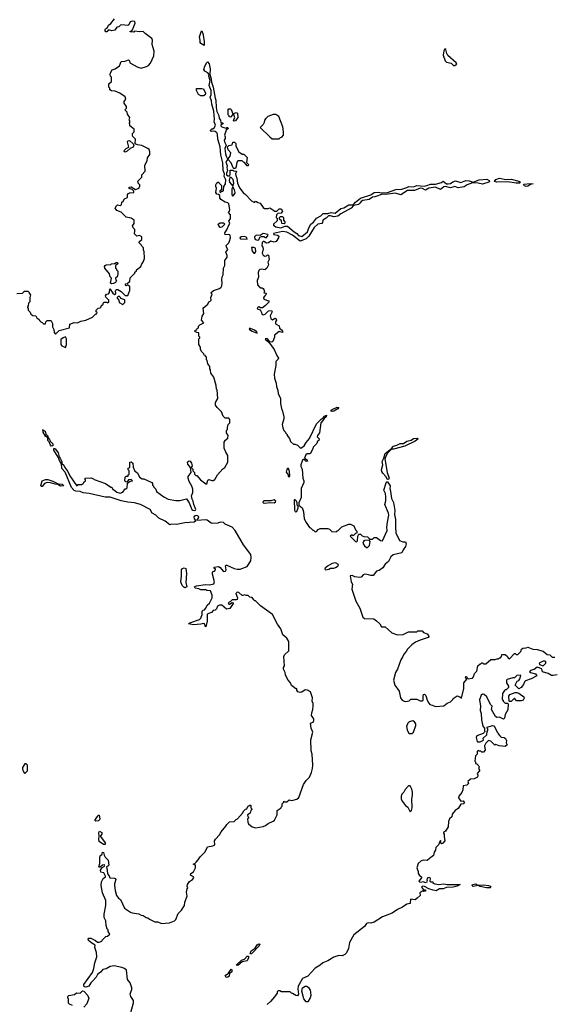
# Model space of a CAD drawing. Extents: x 2386423 to 2568864, y 578392 to 761999.
# Tile 69 of 256: x 2500219 to 2506567, y 635281 to 646988. Entities that reach past the tile are written whole.
import ezdxf

# ---------------------------------------------------------------- set-up
doc = ezdxf.new("R2010")
doc.units = 0

msp = doc.modelspace()

# ---------------------------------------------------------------- linework, layer by layer
at = {"layer": '0CON05XD'}
for points in [[(2500183, 643733), (2500252, 643738), (2500275, 643760), (2500315, 643760), (2500330, 643745), (2500330, 643735), (2500348, 643715), (2500338, 643685), (2500340, 643635), (2500323, 643617), (2500320, 643585), (2500310, 643575), (2500310, 643565), (2500320, 643555), (2500320, 643535), (2500342, 643512), (2500350, 643485), (2500375, 643470), (2500410, 643465), (2500424, 643444), (2500450, 643425), (2500455, 643410), (2500470, 643395), (2500488, 643388), (2500503, 643373), (2500525, 643370), (2500530, 643395), (2500545, 643410), (2500585, 643412), (2500595, 643408), (2500610, 643375), (2500610, 643335), (2500627, 643305), (2500628, 643268), (2500645, 643250), (2500688, 643292), (2500810, 643325), (2500815, 643368), (2500865, 643389), (2500905, 643382), (2500945, 643404), (2501006, 643414), (2501085, 643452), (2501111, 643479), (2501125, 643490), (2501135, 643490), (2501140, 643505), (2501130, 643515), (2501130, 643535), (2501152, 643558), (2501175, 643560), (2501188, 643572), (2501190, 643585), (2501210, 643605), (2501212, 643618), (2501225, 643630), (2501255, 643630), (2501265, 643620), (2501278, 643632), (2501280, 643655), (2501245, 643690), (2501240, 643705), (2501250, 643725), (2501275, 643730), (2501287, 643743), (2501292, 643788), (2501300, 643785), (2501302, 643772), (2501325, 643738), (2501345, 643722), (2501362, 643728), (2501360, 643765), (2501365, 643780), (2501385, 643778), (2501425, 643757), (2501475, 643710), (2501505, 643710), (2501525, 643760), (2501530, 643765), (2501530, 643815), (2501505, 643830), (2501485, 643822), (2501473, 643837), (2501483, 643847), (2501505, 643850), (2501510, 643865), (2501530, 643875), (2501532, 643918), (2501590, 643975), (2501590, 643985), (2501607, 644003), (2501610, 644015), (2501660, 644055), (2501670, 644085), (2501687, 644103), (2501702, 644148), (2501700, 644235), (2501690, 644245), (2501690, 644275), (2501670, 644295), (2501668, 644308), (2501640, 644335), (2501642, 644348), (2501670, 644375), (2501670, 644405), (2501645, 644420), (2501613, 644413), (2501583, 644443), (2501583, 644457), (2501590, 644465), (2501590, 644495), (2501570, 644515), (2501562, 644535), (2501580, 644565), (2501580, 644605), (2501545, 644630), (2501485, 644640), (2501425, 644700), (2501375, 644720), (2501354, 644745), (2501369, 644775), (2501384, 644786), (2501415, 644780), (2501430, 644785), (2501435, 644820), (2501449, 644831), (2501465, 644858), (2501500, 644875), (2501500, 644915), (2501505, 644920), (2501515, 644920), (2501525, 644930), (2501578, 644932), (2501578, 644948), (2501558, 644968), (2501522, 644982), (2501522, 644998), (2501545, 645000), (2501595, 644970), (2501640, 644985), (2501640, 644995), (2501650, 645005), (2501650, 645025), (2501630, 645045), (2501630, 645055), (2501620, 645065), (2501670, 645115), (2501670, 645145), (2501712, 645188), (2501708, 645255), (2501737, 645313), (2501740, 645345), (2501768, 645385), (2501768, 645415), (2501758, 645445), (2501745, 645458), (2501672, 645492), (2501621, 645501), (2501593, 645513), (2501597, 645567), (2501565, 645600), (2501560, 645615), (2501560, 645635), (2501580, 645655), (2501580, 645685), (2501530, 645725), (2501530, 645745), (2501520, 645755), (2501530, 645765), (2501530, 645785), (2501520, 645795), (2501530, 645825), (2501503, 645863), (2501497, 645887), (2501470, 645915), (2501490, 645935), (2501490, 645955), (2501460, 645995), (2501460, 646015), (2501480, 646045), (2501475, 646070), (2501410, 646115), (2501355, 646138), (2501313, 646143), (2501290, 646155), (2501290, 646175), (2501280, 646185), (2501280, 646225), (2501310, 646255), (2501310, 646305), (2501300, 646315), (2501294, 646335), (2501300, 646355), (2501318, 646392), (2501356, 646404), (2501405, 646440), (2501425, 646490), (2501475, 646493), (2501515, 646510), (2501527, 646497), (2501530, 646475), (2501625, 646422), (2501665, 646412), (2501727, 646433), (2501750, 646445), (2501775, 646470), (2501815, 646560), (2501820, 646615), (2501793, 646695), (2501798, 646745), (2501790, 646765), (2501710, 646825), (2501688, 646848), (2501645, 646843), (2501585, 646850), (2501575, 646840), (2501532, 646842), (2501535, 646850), (2501548, 646852), (2501562, 646868), (2501592, 646945), (2501587, 646967), (2501555, 646970), (2501535, 646962), (2501518, 646925), (2501505, 646918), (2501435, 646928), (2501418, 646922), (2501400, 646905), (2501375, 646898), (2501350, 646865), (2501315, 646857), (2501275, 646867), (2501257, 646845), (2501245, 646844), (2501234, 646854), (2501234, 646866), (2501240, 646880), (2501262, 646895), (2501276, 646924), (2501305, 646943), (2501345, 646998)], [(2502415, 646683), (2502372, 646705), (2502364, 646715), (2502366, 646745), (2502358, 646785), (2502376, 646845), (2502385, 646857), (2502398, 646825), (2502415, 646732), (2502415, 646683)], [(2505395, 646442), (2505413, 646455), (2505418, 646465), (2505413, 646475), (2505311, 646561), (2505299, 646585), (2505290, 646635), (2505275, 646640), (2505264, 646616), (2505256, 646565), (2505280, 646500), (2505295, 646484), (2505350, 646470), (2505378, 646445), (2505395, 646442)], [(2502715, 644355), (2502727, 644395), (2502724, 644424), (2502708, 644432), (2502665, 644430), (2502658, 644455), (2502685, 644488), (2502709, 644551), (2502720, 644565), (2502706, 644595), (2502725, 644620), (2502728, 644645), (2502725, 644669), (2502702, 644695), (2502715, 644712), (2502718, 644732), (2502705, 644798), (2502695, 644812), (2502665, 644818), (2502611, 644851), (2502598, 644868), (2502598, 644898), (2502585, 644910), (2502565, 644912), (2502554, 644935), (2502562, 644985), (2502554, 645004), (2502553, 645025), (2502565, 645050), (2502585, 645060), (2502590, 645045), (2502620, 645015), (2502620, 644965), (2502600, 644955), (2502605, 644930), (2502622, 644948), (2502635, 644950), (2502642, 644958), (2502648, 645005), (2502668, 645038), (2502670, 645085), (2502651, 645125), (2502656, 645155), (2502640, 645195), (2502635, 645285), (2502613, 645383), (2502604, 645475), (2502578, 645568), (2502573, 645625), (2502565, 645644), (2502545, 645657), (2502525, 645664), (2502495, 645658), (2502490, 645665), (2502493, 645677), (2502505, 645692), (2502515, 645692), (2502535, 645706), (2502548, 645735), (2502532, 645772), (2502538, 645805), (2502530, 645900), (2502505, 645985), (2502502, 646025), (2502486, 646065), (2502495, 646095), (2502497, 646145), (2502471, 646205), (2502483, 646265), (2502470, 646315), (2502471, 646335), (2502458, 646358), (2502422, 646375), (2502411, 646395), (2502420, 646435), (2502445, 646480), (2502455, 646488), (2502472, 646465), (2502483, 646405), (2502481, 646335), (2502497, 646285), (2502499, 646245), (2502521, 646185), (2502543, 646055), (2502553, 646033), (2502555, 645945), (2502564, 645895), (2502587, 645847), (2502592, 645815), (2502608, 645795), (2502610, 645760), (2502635, 645760), (2502640, 645755), (2502625, 645740), (2502612, 645738), (2502612, 645725), (2502622, 645715), (2502661, 645701), (2502675, 645698), (2502685, 645708), (2502695, 645708), (2502700, 645695), (2502676, 645674), (2502654, 645615), (2502662, 645595), (2502662, 645575), (2502653, 645557), (2502654, 645535), (2502674, 645495), (2502659, 645455), (2502666, 645394), (2502675, 645364), (2502693, 645335), (2502692, 645325), (2502672, 645295), (2502686, 645255), (2502684, 645225), (2502692, 645195), (2502681, 645165), (2502681, 645145), (2502695, 645132), (2502715, 645130), (2502724, 645146), (2502723, 645197), (2502755, 645200), (2502765, 645190), (2502798, 645188), (2502788, 645155), (2502790, 645135), (2502802, 645105), (2502812, 645045), (2502835, 644988), (2502885, 644920), (2502900, 644915), (2502976, 644836), (2503005, 644820), (2503015, 644820), (2503025, 644830), (2503035, 644828), (2503053, 644813), (2503080, 644805), (2503114, 644754), (2503133, 644743), (2503175, 644742), (2503195, 644750), (2503255, 644710), (2503278, 644712), (2503305, 644740), (2503328, 644738), (2503347, 644713), (2503331, 644689), (2503288, 644682), (2503272, 644668), (2503270, 644635), (2503280, 644625), (2503280, 644595), (2503240, 644555), (2503240, 644545), (2503265, 644524), (2503325, 644515), (2503379, 644531), (2503405, 644532), (2503485, 644464), (2503517, 644447), (2503535, 644421), (2503575, 644409), (2503644, 644465), (2503657, 644513), (2503682, 644558), (2503715, 644580), (2503750, 644630), (2503802, 644655), (2503828, 644682), (2503885, 644682), (2503925, 644696), (2503971, 644689), (2504038, 644742), (2504075, 644752), (2504135, 644786), (2504185, 644787), (2504212, 644818), (2504275, 644867), (2504395, 644905), (2504435, 644932), (2504485, 644937), (2504525, 644931), (2504596, 644934), (2504695, 644968), (2504765, 644972), (2504825, 644991), (2504847, 645003), (2504905, 645002), (2504945, 645016), (2505029, 645009), (2505062, 645015), (2505105, 645033), (2505165, 645031), (2505238, 645052), (2505255, 645068), (2505295, 645037), (2505315, 645036), (2505345, 645041), (2505370, 645060), (2505405, 645071), (2505465, 645051), (2505525, 645076), (2505565, 645073), (2505615, 645058), (2505685, 645083), (2505775, 645091), (2505802, 645075), (2505807, 645065), (2505801, 645055), (2505725, 645032), (2505675, 645043), (2505605, 645048), (2505544, 645026), (2505505, 645002), (2505435, 644990), (2505395, 645004), (2505345, 644988), (2505284, 645006), (2505265, 645001), (2505225, 644970), (2505165, 644997), (2505086, 644986), (2505045, 644962), (2505011, 644981), (2504985, 644985), (2504915, 644958), (2504832, 644958), (2504755, 644906), (2504685, 644927), (2504575, 644910), (2504535, 644914), (2504445, 644880), (2504415, 644876), (2504378, 644852), (2504303, 644837), (2504280, 644825), (2504267, 644805), (2504248, 644792), (2504191, 644779), (2504162, 644745), (2504041, 644679), (2504005, 644651), (2503955, 644642), (2503915, 644657), (2503894, 644656), (2503865, 644628), (2503826, 644605), (2503822, 644575), (2503814, 644566), (2503765, 644555), (2503721, 644519), (2503657, 644413), (2503625, 644381), (2503555, 644354), (2503464, 644425), (2503395, 644461), (2503345, 644470), (2503240, 644445), (2503244, 644434), (2503286, 644426), (2503300, 644415), (2503298, 644395), (2503271, 644349), (2503245, 644343), (2503206, 644354), (2503180, 644335), (2503155, 644332), (2503125, 644350), (2503115, 644350), (2503103, 644337), (2503098, 644298), (2503112, 644285), (2503117, 644265), (2503103, 644213), (2503115, 644190), (2503135, 644178), (2503155, 644182), (2503165, 644192), (2503179, 644189), (2503188, 644135), (2503170, 644105), (2503178, 644075), (2503158, 644032), (2503135, 644014), (2503095, 644023), (2503075, 644017), (2503064, 644005), (2503056, 643984), (2503060, 643925), (2503044, 643885), (2503047, 643835), (2503075, 643802), (2503085, 643798), (2503105, 643800), (2503115, 643792), (2503125, 643780), (2503130, 643755), (2503122, 643742), (2503150, 643735), (2503148, 643715), (2503134, 643706), (2503120, 643685), (2503122, 643665), (2503180, 643645), (2503188, 643635), (2503145, 643588), (2503107, 643563), (2503085, 643560), (2503065, 643572), (2503048, 643565), (2503045, 643550), (2503078, 643538), (2503097, 643507), (2503100, 643485), (2503115, 643478), (2503140, 643485), (2503180, 643525), (2503215, 643530), (2503222, 643515), (2503200, 643465), (2503208, 643435), (2503225, 643418), (2503255, 643438), (2503268, 643435), (2503272, 643415), (2503262, 643395), (2503263, 643373), (2503305, 643348), (2503311, 643321), (2503342, 643295), (2503347, 643285), (2503345, 643270), (2503305, 643280), (2503252, 643238), (2503250, 643215), (2503229, 643161), (2503220, 643155), (2503196, 643156), (2503165, 643192), (2503140, 643195), (2503142, 643185), (2503183, 643153), (2503247, 643065), (2503278, 642995), (2503298, 642965), (2503295, 642950), (2503268, 642922), (2503268, 642875), (2503248, 642775), (2503252, 642725), (2503270, 642665), (2503272, 642625), (2503289, 642579), (2503293, 642543), (2503322, 642482), (2503323, 642425), (2503334, 642364), (2503347, 642335), (2503362, 642265), (2503362, 642242), (2503340, 642175), (2503348, 642135), (2503363, 642103), (2503380, 642085), (2503380, 642075), (2503400, 642055), (2503400, 642045), (2503427, 642007), (2503442, 641972), (2503475, 641940), (2503495, 641940), (2503525, 641929), (2503555, 641897), (2503565, 641893), (2503605, 641922), (2503628, 641962), (2503665, 642008), (2503748, 642182), (2503805, 642238), (2503828, 642252), (2503846, 642275), (2503870, 642285), (2503864, 642265), (2503842, 642248), (2503827, 642223), (2503801, 642195), (2503784, 642075), (2503762, 642045), (2503758, 642028), (2503782, 642005), (2503778, 641985), (2503762, 641978), (2503755, 641950), (2503710, 641905), (2503708, 641885), (2503676, 641824), (2503637, 641827), (2503623, 641815), (2503608, 641775), (2503640, 641755), (2503641, 641739), (2503625, 641733), (2503605, 641760), (2503595, 641760), (2503585, 641750), (2503562, 641695), (2503564, 641675), (2503579, 641645), (2503586, 641535), (2503599, 641505), (2503600, 641485), (2503568, 641415), (2503568, 641305), (2503540, 641245), (2503540, 641215), (2503578, 641185), (2503588, 641165), (2503597, 641135), (2503604, 641054), (2503625, 641008), (2503665, 640950), (2503678, 640948), (2503705, 640920), (2503715, 640920), (2503735, 640900), (2503748, 640902), (2503770, 640925), (2503795, 640940), (2503885, 640940), (2503905, 640930), (2503933, 640903), (2503985, 640900), (2503995, 640910), (2504005, 640910), (2504053, 640957), (2504135, 640990), (2504155, 640989), (2504195, 640970), (2504213, 640923), (2504228, 640905), (2504228, 640882), (2504215, 640880), (2504185, 640850), (2504175, 640860), (2504165, 640860), (2504150, 640845), (2504212, 640782), (2504225, 640780), (2504237, 640793), (2504240, 640845), (2504255, 640870), (2504275, 640870), (2504295, 640850), (2504313, 640843), (2504355, 640840), (2504385, 640810), (2504415, 640810), (2504435, 640830), (2504465, 640830), (2504510, 640795), (2504535, 640790), (2504591, 640915), (2504588, 640955), (2504594, 641015), (2504610, 641095), (2504605, 641122), (2504561, 641225), (2504573, 641267), (2504575, 641315), (2504569, 641355), (2504549, 641395), (2504578, 641482), (2504585, 641494), (2504595, 641494), (2504626, 641445), (2504623, 641415), (2504632, 641378)], [(2502405, 646083), (2502375, 646083), (2502345, 646100), (2502324, 646145), (2502322, 646168), (2502385, 646171), (2502406, 646165), (2502429, 646115), (2502424, 646096), (2502405, 646083)], [(2502772, 645782), (2502763, 645795), (2502779, 645821), (2502765, 645860), (2502755, 645860), (2502725, 645830), (2502712, 645832), (2502710, 645845), (2502700, 645855), (2502700, 645925), (2502705, 645930), (2502725, 645930), (2502735, 645920), (2502755, 645870), (2502795, 645884), (2502811, 645875), (2502813, 645825), (2502785, 645784), (2502772, 645782)], [(2503305, 645570), (2503322, 645588), (2503338, 645592), (2503357, 645613), (2503358, 645655), (2503348, 645715), (2503302, 645835), (2503265, 645862), (2503235, 645862), (2503172, 645835), (2503148, 645815), (2503132, 645795), (2503128, 645765), (2503115, 645740), (2503080, 645705), (2503194, 645594), (2503223, 645573), (2503305, 645570)], [(2501475, 645414), (2501462, 645422), (2501466, 645435), (2501484, 645456), (2501516, 645474), (2501501, 645535), (2501505, 645548), (2501525, 645553), (2501570, 645510), (2501577, 645497), (2501574, 645485), (2501567, 645473), (2501532, 645458), (2501496, 645424), (2501475, 645414)], [(2502785, 645220), (2502765, 645220), (2502757, 645227), (2502736, 645286), (2502700, 645325), (2502700, 645335), (2502722, 645365), (2502730, 645405), (2502700, 645440), (2502693, 645477), (2502705, 645493), (2502748, 645502), (2502755, 645530), (2502775, 645530), (2502790, 645515), (2502790, 645485), (2502827, 645417), (2502865, 645390), (2502885, 645390), (2502925, 645350), (2502918, 645288), (2502942, 645265), (2502935, 645250), (2502925, 645252), (2502895, 645290), (2502880, 645295), (2502865, 645310), (2502815, 645310), (2502802, 645295), (2502796, 645244), (2502785, 645220)], [(2502755, 645010), (2502767, 645045), (2502757, 645087), (2502735, 645110), (2502718, 645112), (2502710, 645075), (2502713, 645055), (2502755, 645010)], [(2506125, 645043), (2506025, 645061), (2505895, 645056), (2505867, 645065), (2505883, 645087), (2505925, 645104), (2506002, 645088), (2506065, 645090), (2506155, 645070), (2506176, 645055), (2506165, 645044), (2506125, 645043)], [(2502755, 644890), (2502782, 644925), (2502783, 644935), (2502776, 644966), (2502755, 645000), (2502743, 644975), (2502744, 644905), (2502755, 644890)], [(2506245, 645006), (2506225, 645011), (2506211, 645025), (2506216, 645034), (2506292, 645042), (2506328, 645035), (2506295, 645030), (2506265, 645010), (2506245, 645006)], [(2503365, 644560), (2503337, 644565), (2503332, 644595), (2503308, 644615), (2503308, 644635), (2503322, 644648), (2503345, 644647), (2503357, 644635), (2503358, 644605), (2503373, 644583), (2503373, 644567), (2503365, 644560)], [(2502605, 644518), (2502588, 644535), (2502582, 644555), (2502595, 644568), (2502605, 644572), (2502642, 644572), (2502658, 644558), (2502625, 644522), (2502605, 644518)], [(2502925, 644380), (2502923, 644395), (2502915, 644403), (2502895, 644409), (2502855, 644407), (2502838, 644395), (2502845, 644382), (2502925, 644380)], [(2503045, 644367), (2503065, 644372), (2503077, 644403), (2503095, 644412), (2503125, 644412), (2503145, 644398), (2503155, 644400), (2503176, 644424), (2503172, 644435), (2503115, 644446), (2503079, 644421), (2503034, 644425), (2503014, 644405), (2503015, 644378), (2503045, 644367)], [(2501538, 636378), (2501558, 636368), (2501637, 636357), (2501665, 636340), (2501687, 636337), (2501723, 636313), (2501745, 636310), (2501765, 636292), (2501825, 636260), (2501862, 636262), (2501905, 636242), (2502002, 636248), (2502060, 636275), (2502075, 636290), (2502105, 636360), (2502145, 636400), (2502178, 636455), (2502183, 636497), (2502210, 636565), (2502202, 636615), (2502210, 636655), (2502220, 636665), (2502210, 636685), (2502214, 636706), (2502238, 636742), (2502274, 636765), (2502290, 636785), (2502286, 636796), (2502250, 636815), (2502253, 636835), (2502286, 636854), (2502312, 636905), (2502312, 636932), (2502302, 636942), (2502285, 636942), (2502285, 636950), (2502298, 636952), (2502319, 636971), (2502343, 636997), (2502364, 637036), (2502425, 637092), (2502455, 637152), (2502515, 637163), (2502540, 637175), (2502538, 637225), (2502548, 637245), (2502596, 637294), (2502615, 637332), (2502672, 637398), (2502685, 637420), (2502715, 637450), (2502770, 637455), (2502795, 637480), (2502810, 637485), (2502870, 637555), (2502887, 637583), (2502905, 637600), (2502920, 637605), (2502935, 637640), (2502945, 637640), (2502955, 637650), (2502968, 637648), (2502968, 637618), (2502980, 637605), (2502980, 637595), (2502970, 637585), (2502960, 637555), (2502930, 637535), (2502933, 637513), (2502940, 637505), (2502940, 637495), (2502930, 637485), (2502932, 637445), (2502940, 637425), (2502985, 637390), (2503028, 637378), (2503115, 637393), (2503145, 637408), (2503175, 637432), (2503235, 637458), (2503249, 637471), (2503282, 637535), (2503283, 637587), (2503330, 637615), (2503330, 637625), (2503340, 637635), (2503340, 637665), (2503358, 637682), (2503362, 637698), (2503375, 637690), (2503395, 637690), (2503425, 637710), (2503455, 637702), (2503515, 637720), (2503539, 637741), (2503596, 637894), (2503625, 637943), (2503665, 637980), (2503689, 638035), (2503701, 638085), (2503706, 638126), (2503700, 638255), (2503688, 638295), (2503682, 638425), (2503707, 638515), (2503688, 638565), (2503680, 638625), (2503710, 638635), (2503718, 638655), (2503717, 638675), (2503692, 638715), (2503693, 638745), (2503707, 638785), (2503711, 638825), (2503709, 638859), (2503700, 638885), (2503702, 638925), (2503677, 638995), (2503644, 639014), (2503615, 639020), (2503575, 638993), (2503555, 638990), (2503528, 638998), (2503517, 639015), (2503517, 639037), (2503502, 639032), (2503451, 639071), (2503441, 639105), (2503414, 639134), (2503383, 639193), (2503376, 639225), (2503357, 639265), (2503358, 639285), (2503368, 639305), (2503360, 639415), (2503368, 639435), (2503419, 639485), (2503422, 639595), (2503395, 639634), (2503350, 639675), (2503326, 639746), (2503285, 639800), (2503226, 639916), (2503085, 640017), (2503025, 640080), (2503015, 640080), (2503005, 640090), (2502986, 640116), (2502955, 640120), (2502935, 640140), (2502915, 640140), (2502895, 640150), (2502875, 640140), (2502865, 640142), (2502827, 640177), (2502805, 640180), (2502792, 640165), (2502809, 640115), (2502806, 640094), (2502795, 640088), (2502768, 640088), (2502745, 640090), (2502728, 640072), (2502700, 640055), (2502705, 640040), (2502715, 640040), (2502745, 640060), (2502760, 640055), (2502760, 640045), (2502720, 639985), (2502678, 639978), (2502625, 640028), (2502595, 640027), (2502571, 640015), (2502559, 639981), (2502545, 639968), (2502520, 639965), (2502499, 639941), (2502456, 639924), (2502451, 639915), (2502451, 639835), (2502435, 639770), (2502425, 639780), (2502417, 639805), (2502405, 639808), (2502375, 639800), (2502285, 639794), (2502228, 639805), (2502243, 639817), (2502358, 639855), (2502375, 639872), (2502388, 639915), (2502390, 639955), (2502402, 639968), (2502418, 639972), (2502435, 639990), (2502450, 640025), (2502475, 640050), (2502510, 640115), (2502510, 640145), (2502488, 640198), (2502445, 640200), (2502435, 640210), (2502375, 640210), (2502352, 640222), (2502305, 640228), (2502298, 640245), (2502324, 640256), (2502428, 640272), (2502475, 640270), (2502528, 640282), (2502536, 640304), (2502512, 640395), (2502512, 640415), (2502522, 640428), (2502538, 640432), (2502550, 640445), (2502548, 640458), (2502532, 640462), (2502532, 640478), (2502585, 640487), (2502605, 640473), (2502618, 640455), (2502645, 640428), (2502669, 640431), (2502676, 640445), (2502667, 640493), (2502675, 640502), (2502685, 640502), (2502771, 640461), (2502805, 640454), (2502840, 640455), (2502925, 640488), (2502968, 640555), (2502973, 640595), (2502968, 640628), (2502880, 640745), (2502783, 640915), (2502745, 640952), (2502665, 640988), (2502645, 641008), (2502605, 641012), (2502575, 641002), (2502515, 640998), (2502495, 641003), (2502448, 641038), (2502425, 641043), (2502333, 641033), (2502332, 641045), (2502344, 641056), (2502349, 641075), (2502342, 641085), (2502325, 641093), (2502305, 641088), (2502292, 641075), (2502294, 641054), (2502310, 641035), (2502310, 641025), (2502295, 641013), (2502185, 641004), (2502085, 640984), (2502025, 640988), (2502005, 640980), (2501950, 641025), (2501875, 641062), (2501840, 641095), (2501795, 641120), (2501770, 641165), (2501658, 641225), (2501585, 641245), (2501505, 641252), (2501425, 641269), (2501295, 641309), (2501235, 641310), (2501046, 641356), (2500975, 641363), (2500938, 641378), (2500885, 641382), (2500865, 641390), (2500837, 641427), (2500759, 641609), (2500721, 641651), (2500718, 641708), (2500692, 641745), (2500678, 641788), (2500625, 641870), (2500625, 641889), (2500635, 641891), (2500645, 641883), (2500677, 641837), (2500689, 641789), (2500700, 641775), (2500722, 641735), (2500722, 641712), (2500745, 641693), (2500755, 641665), (2500790, 641615), (2500814, 641565), (2500895, 641450), (2500905, 641450), (2500915, 641460), (2500955, 641460), (2500965, 641470), (2500978, 641472), (2500982, 641488), (2501000, 641505), (2501000, 641515), (2500990, 641525), (2501002, 641538), (2501065, 641540), (2501095, 641530), (2501105, 641520), (2501240, 641475), (2501305, 641430), (2501315, 641430), (2501325, 641400), (2501335, 641400), (2501375, 641372), (2501415, 641360), (2501445, 641370), (2501472, 641408), (2501485, 641410), (2501498, 641422), (2501502, 641478), (2501535, 641500), (2501560, 641505), (2501545, 641520), (2501512, 641518), (2501495, 641490), (2501482, 641492), (2501470, 641505), (2501472, 641548), (2501485, 641560), (2501508, 641562), (2501510, 641575), (2501520, 641585), (2501520, 641625), (2501510, 641635), (2501510, 641655), (2501530, 641665), (2501528, 641725), (2501545, 641732), (2501563, 641715), (2501568, 641668), (2501590, 641620), (2501619, 641599), (2501645, 641548), (2501675, 641528), (2501695, 641528), (2501790, 641485), (2501800, 641475), (2501800, 641455), (2501810, 641445), (2501810, 641435), (2501837, 641407), (2501845, 641380), (2501934, 641314), (2501985, 641288), (2502075, 641270), (2502125, 641272), (2502205, 641289), (2502235, 641243), (2502267, 641165), (2502278, 641155), (2502295, 641151), (2502309, 641155), (2502316, 641165), (2502290, 641225), (2502284, 641264), (2502272, 641285), (2502264, 641325), (2502278, 641365), (2502278, 641405), (2502265, 641442), (2502236, 641495), (2502223, 641537), (2502223, 641557), (2502260, 641605), (2502250, 641665), (2502221, 641705), (2502217, 641725), (2502224, 641736), (2502235, 641742), (2502245, 641738), (2502264, 641714), (2502272, 641685), (2502260, 641665), (2502280, 641645), (2502280, 641625), (2502300, 641605), (2502300, 641585), (2502315, 641570), (2502328, 641568), (2502370, 641515), (2502435, 641470), (2502445, 641470), (2502458, 641512), (2502468, 641522), (2502505, 641508), (2502522, 641508), (2502539, 641521), (2502574, 641576), (2502634, 641646), (2502658, 641665), (2502696, 641725), (2502696, 641806), (2502670, 641845), (2502653, 641893), (2502650, 641965), (2502660, 641975), (2502660, 641985), (2502697, 642013), (2502698, 642045), (2502680, 642075), (2502680, 642105), (2502690, 642115), (2502690, 642145), (2502697, 642153), (2502700, 642175), (2502718, 642195), (2502720, 642235), (2502705, 642250), (2502665, 642250), (2502640, 642275), (2502620, 642325), (2502568, 642375), (2502550, 642405), (2502550, 642435), (2502578, 642485), (2502570, 642585), (2502560, 642595), (2502557, 642637), (2502527, 642737), (2502492, 642785), (2502490, 642825), (2502480, 642835), (2502480, 642865), (2502458, 642898), (2502450, 642935), (2502440, 642945), (2502440, 642975), (2502430, 642985), (2502430, 642995), (2502415, 643000), (2502410, 643015), (2502385, 643040), (2502370, 643065), (2502370, 643095), (2502350, 643125), (2502350, 643195), (2502360, 643205), (2502360, 643215), (2502350, 643225), (2502350, 643265), (2502325, 643270), (2502300, 643285), (2502312, 643298), (2502325, 643300), (2502330, 643315), (2502348, 643325), (2502348, 643342), (2502360, 643360), (2502410, 643385), (2502382, 643415), (2502388, 643462), (2502410, 643495), (2502402, 643555), (2502408, 643565), (2502456, 643604), (2502470, 643635), (2502485, 643640), (2502497, 643653), (2502494, 643685), (2502510, 643725), (2502498, 643735), (2502498, 643745), (2502525, 643768), (2502595, 643791), (2502615, 643809), (2502622, 643825), (2502628, 643855), (2502622, 643898), (2502629, 643931), (2502641, 643955), (2502642, 644035), (2502661, 644065), (2502661, 644125), (2502688, 644165), (2502688, 644185), (2502672, 644225), (2502696, 644255), (2502679, 644285), (2502677, 644305), (2502707, 644335), (2502715, 644355)], [(2503015, 644210), (2503029, 644231), (2503025, 644270), (2503005, 644280), (2502975, 644280), (2502984, 644234), (2503005, 644212), (2503015, 644210)], [(2501315, 643849), (2501298, 643855), (2501312, 643915), (2501295, 643932), (2501288, 643965), (2501232, 644035), (2501228, 644055), (2501234, 644066), (2501248, 644072), (2501302, 644078), (2501313, 644087), (2501345, 644090), (2501365, 644102), (2501382, 644102), (2501388, 644085), (2501360, 644065), (2501360, 644035), (2501370, 644025), (2501372, 644012), (2501387, 643997), (2501388, 643965), (2501378, 643932), (2501360, 643915), (2501363, 643893), (2501370, 643885), (2501360, 643865), (2501335, 643853), (2501315, 643849)], [(2501445, 643600), (2501468, 643625), (2501468, 643658), (2501422, 643672), (2501420, 643685), (2501408, 643698), (2501392, 643698), (2501380, 643685), (2501380, 643675), (2501400, 643655), (2501402, 643625), (2501445, 643600)], [(2500765, 643090), (2500777, 643125), (2500777, 643195), (2500765, 643217), (2500735, 643207), (2500710, 643185), (2500710, 643125), (2500722, 643112), (2500765, 643090)], [(2503045, 643260), (2503040, 643275), (2503012, 643295), (2502965, 643316), (2502950, 643315), (2502952, 643305), (2502983, 643285), (2503045, 643260)], [(2503935, 642328), (2503925, 642333), (2503926, 642345), (2503935, 642354), (2503995, 642381), (2504014, 642375), (2504005, 642361), (2503955, 642334), (2503935, 642328)], [(2500595, 641919), (2500585, 641929), (2500570, 641970), (2500554, 641985), (2500552, 642015), (2500526, 642035), (2500500, 642085), (2500493, 642117), (2500498, 642108), (2500521, 642095), (2500530, 642060), (2500548, 642045), (2500557, 642015), (2500575, 641997), (2500584, 641974), (2500612, 641945), (2500615, 641923), (2500595, 641919)], [(2504645, 641880), (2504640, 641885), (2504665, 641919), (2504705, 641929), (2504745, 641950), (2504785, 641950), (2504825, 641977), (2504875, 641989), (2504905, 642008), (2504951, 642011), (2504960, 642005), (2504925, 641978), (2504802, 641918), (2504665, 641883), (2504645, 641880)], [(2504605, 641521), (2504595, 641522), (2504575, 641555), (2504537, 641595), (2504528, 641615), (2504524, 641635), (2504540, 641695), (2504530, 641735), (2504550, 641775), (2504565, 641830), (2504625, 641876), (2504638, 641878), (2504592, 641828), (2504562, 641765), (2504592, 641605), (2504616, 641535), (2504605, 641521)], [(2503425, 641552), (2503432, 641565), (2503429, 641615), (2503415, 641650), (2503405, 641650), (2503395, 641640), (2503388, 641608), (2503412, 641575), (2503412, 641555), (2503425, 641552)], [(2500485, 641437), (2500475, 641438), (2500470, 641445), (2500487, 641505), (2500525, 641519), (2500555, 641520), (2500612, 641502), (2500675, 641470), (2500725, 641466), (2500737, 641455), (2500740, 641445), (2500735, 641444), (2500705, 641442), (2500673, 641463), (2500640, 641465), (2500585, 641482), (2500545, 641486), (2500515, 641474), (2500485, 641437)], [(2504632, 641378), (2504643, 641295), (2504666, 641246), (2504683, 641153), (2504678, 641105), (2504690, 641045), (2504688, 640955), (2504693, 640885), (2504737, 640797), (2504775, 640780), (2504808, 640778), (2504818, 640755), (2504807, 640723), (2504780, 640685), (2504765, 640650), (2504660, 640625), (2504635, 640600), (2504608, 640545), (2504566, 640514), (2504538, 640472), (2504495, 640438), (2504465, 640430), (2504425, 640380), (2504395, 640378), (2504369, 640389), (2504325, 640396), (2504304, 640386), (2504281, 640359), (2504264, 640354), (2504204, 640364), (2504175, 640378), (2504150, 640375), (2504164, 640304), (2504180, 640275), (2504172, 640215), (2504194, 640144), (2504218, 640075), (2504265, 639990), (2504303, 639885), (2504319, 639869), (2504430, 639865), (2504465, 639842), (2504502, 639805), (2504525, 639770), (2504565, 639768), (2504646, 639696), (2504715, 639672), (2504782, 639678), (2504845, 639708), (2504945, 639710), (2504955, 639720), (2505005, 639720), (2505023, 639703), (2505065, 639684), (2505084, 639665), (2505086, 639654), (2505079, 639641), (2504985, 639612), (2504928, 639585), (2504883, 639555), (2504832, 639505), (2504818, 639475), (2504788, 639445), (2504778, 639415), (2504753, 639375), (2504713, 639265), (2504690, 639225), (2504667, 639135), (2504683, 639075), (2504733, 639005), (2504748, 638925), (2504770, 638895), (2504794, 638884), (2504813, 638883), (2504852, 638888), (2504873, 638907), (2504885, 638910), (2504945, 638910), (2504985, 638888), (2505012, 638888), (2505020, 638895), (2505017, 638943), (2505023, 638965), (2505035, 638968), (2505052, 638952), (2505068, 638895), (2505085, 638860), (2505100, 638845), (2505125, 638838), (2505165, 638820), (2505265, 638828), (2505305, 638860), (2505343, 638877), (2505370, 638905), (2505374, 638916), (2505425, 638948), (2505455, 638938), (2505475, 638920), (2505501, 639035), (2505503, 639105), (2505540, 639145), (2505523, 639163), (2505525, 639180), (2505535, 639180), (2505542, 639162), (2505555, 639150), (2505605, 639160), (2505618, 639175), (2505628, 639215), (2505657, 639243), (2505670, 639305), (2505695, 639330), (2505705, 639330), (2505715, 639340), (2505725, 639340), (2505735, 639330), (2505765, 639330), (2505825, 639380), (2505875, 639380), (2505895, 639390), (2505915, 639390), (2505925, 639400), (2505938, 639402), (2505950, 639415), (2505955, 639440), (2505995, 639440), (2506022, 639415), (2506030, 639395), (2506045, 639390), (2506105, 639450), (2506115, 639450), (2506125, 639440), (2506145, 639440), (2506180, 639475), (2506190, 639505), (2506203, 639517), (2506245, 639520), (2506265, 639528), (2506324, 639504), (2506375, 639498), (2506445, 639478), (2506495, 639440), (2506527, 639437), (2506555, 639410), (2506585, 639408)], [(2503135, 641238), (2503195, 641247), (2503245, 641245), (2503264, 641255), (2503266, 641265), (2503247, 641277), (2503205, 641268), (2503125, 641268), (2503111, 641255), (2503114, 641244), (2503135, 641238)], [(2503505, 641138), (2503515, 641142), (2503532, 641185), (2503530, 641205), (2503520, 641215), (2503520, 641245), (2503510, 641265), (2503495, 641280), (2503485, 641280), (2503487, 641157), (2503495, 641142), (2503505, 641138)], [(2504355, 640712), (2504380, 640735), (2504390, 640785), (2504375, 640800), (2504323, 640797), (2504308, 640785), (2504303, 640763), (2504321, 640731), (2504343, 640713), (2504355, 640712)], [(2503858, 640448), (2503895, 640453), (2503915, 640468), (2503955, 640468), (2503974, 640475), (2504006, 640495), (2504011, 640511), (2503975, 640528), (2503935, 640520), (2503880, 640490), (2503854, 640465), (2503850, 640455), (2503858, 640448)], [(2502185, 640234), (2502170, 640240), (2502151, 640261), (2502134, 640305), (2502144, 640375), (2502145, 640445), (2502155, 640462), (2502175, 640471), (2502195, 640463), (2502205, 640405), (2502197, 640295), (2502207, 640245), (2502185, 640234)], [(2506445, 639306), (2506480, 639335), (2506478, 639355), (2506465, 639362), (2506445, 639362), (2506400, 639335), (2506403, 639323), (2506445, 639306)], [(2506612, 639198), (2506565, 639189), (2506545, 639190), (2506505, 639213), (2506440, 639235), (2506430, 639270), (2506375, 639289), (2506338, 639262), (2506295, 639250), (2506284, 639235), (2506296, 639226), (2506355, 639212), (2506370, 639185), (2506305, 639150), (2506235, 639128), (2506224, 639116), (2506212, 639085), (2506183, 639047), (2506155, 639030), (2506112, 639075), (2506137, 639123), (2506155, 639131), (2506170, 639150), (2506182, 639192), (2506175, 639196), (2506135, 639191), (2506104, 639164), (2506085, 639164), (2506018, 639142), (2506010, 639135), (2506009, 639105), (2506032, 639065), (2506032, 639048), (2506005, 639020), (2505995, 639020), (2505985, 639010), (2505963, 638977), (2505960, 638905), (2505970, 638895), (2505970, 638885), (2505995, 638860), (2506025, 638860), (2506030, 638855), (2506027, 638783), (2505993, 638727), (2505987, 638683), (2505975, 638670), (2505925, 638693), (2505895, 638692), (2505881, 638701), (2505832, 638785), (2505840, 638825), (2505818, 638845), (2505777, 638935), (2505745, 638963), (2505725, 638969), (2505708, 638955), (2505688, 638902), (2505701, 638825), (2505697, 638775), (2505707, 638737), (2505712, 638665), (2505728, 638588), (2505750, 638565), (2505748, 638535), (2505752, 638525), (2505750, 638515), (2505731, 638499), (2505657, 638473), (2505650, 638455), (2505660, 638405), (2505665, 638400), (2505695, 638400), (2505735, 638420), (2505733, 638447), (2505777, 638483), (2505780, 638525), (2505790, 638535), (2505790, 638555), (2505780, 638565), (2505780, 638575), (2505845, 638597), (2505863, 638593), (2505900, 638515), (2505910, 638505), (2505910, 638495), (2505932, 638472), (2505948, 638458), (2505982, 638452), (2506000, 638440), (2506008, 638425), (2506012, 638415), (2506008, 638388), (2506020, 638365), (2505995, 638348), (2505922, 638352), (2505885, 638370), (2505873, 638363), (2505825, 638410), (2505795, 638418), (2505764, 638386), (2505750, 638355), (2505758, 638302), (2505735, 638280), (2505715, 638280), (2505705, 638290), (2505685, 638290), (2505675, 638298), (2505662, 638288), (2505660, 638255), (2505642, 638235), (2505632, 638172), (2505640, 638165), (2505642, 638142), (2505658, 638138), (2505690, 638105), (2505680, 638095), (2505680, 638075), (2505690, 638065), (2505690, 638055), (2505660, 638025), (2505668, 638005), (2505667, 637983), (2505625, 637960), (2505582, 637958), (2505552, 637928), (2505560, 637905), (2505540, 637885), (2505495, 637880), (2505489, 637831), (2505479, 637801), (2505444, 637756), (2505438, 637735), (2505465, 637698), (2505495, 637700), (2505510, 637675), (2505497, 637663), (2505465, 637660), (2505435, 637610), (2505398, 637585), (2505365, 637542), (2505360, 637510), (2505333, 637485), (2505322, 637455), (2505315, 637392), (2505285, 637340), (2505260, 637325), (2505260, 637315), (2505270, 637305), (2505267, 637275), (2505278, 637225), (2505252, 637195), (2505235, 637188), (2505228, 637195), (2505230, 637225), (2505225, 637230), (2505220, 637225), (2505203, 637175), (2505168, 637145), (2505166, 637115), (2505150, 637090), (2505140, 637050), (2505094, 637015), (2505065, 636992), (2505025, 636996), (2504995, 636987), (2504960, 636955), (2504944, 636905), (2504959, 636859), (2504960, 636835), (2504974, 636814), (2505000, 636795), (2505000, 636785), (2504968, 636745), (2504975, 636738), (2504995, 636734), (2505015, 636740), (2505045, 636729), (2505068, 636735), (2505072, 636745), (2505067, 636757), (2505070, 636775), (2505080, 636790), (2505093, 636793), (2505101, 636775), (2505100, 636745), (2505108, 636738), (2505138, 636738), (2505130, 636725), (2505158, 636715), (2505205, 636706), (2505265, 636713), (2505306, 636706), (2505460, 636705), (2505425, 636687), (2505375, 636675), (2505295, 636668), (2505255, 636654), (2505215, 636654), (2505175, 636631), (2505136, 636636), (2505085, 636653), (2505035, 636683), (2505010, 636685), (2504998, 636675), (2505022, 636642), (2505045, 636640), (2505048, 636625), (2505025, 636620), (2505015, 636630), (2504990, 636615), (2504980, 636605), (2504982, 636575), (2504949, 636541), (2504925, 636523), (2504870, 636530), (2504865, 636480), (2504825, 636470), (2504774, 636436), (2504712, 636408), (2504650, 636365), (2504535, 636322), (2504435, 636258), (2504395, 636247), (2504365, 636251), (2504345, 636243), (2504322, 636205), (2504195, 636108), (2504144, 636016), (2504132, 635945), (2504106, 635894), (2504085, 635872), (2504055, 635858), (2504015, 635860), (2503955, 635843), (2503884, 635796), (2503826, 635774), (2503792, 635745), (2503735, 635712), (2503645, 635617), (2503582, 635588), (2503531, 635495), (2503526, 635465), (2503537, 635403), (2503525, 635380), (2503504, 635384), (2503465, 635410), (2503452, 635412), (2503435, 635430), (2503335, 635430), (2503315, 635440), (2503295, 635440), (2503282, 635428), (2503280, 635415), (2503251, 635369), (2503202, 635315), (2503163, 635277)], [(2506045, 638880), (2506040, 638885), (2506038, 638945), (2506050, 638965), (2506113, 638987), (2506135, 638988), (2506155, 638980), (2506217, 638937), (2506222, 638922), (2506210, 638895), (2506185, 638888), (2506128, 638888), (2506105, 638920), (2506065, 638882), (2506045, 638880)], [(2504855, 638500), (2504885, 638502), (2504902, 638518), (2504930, 638595), (2504930, 638615), (2504915, 638640), (2504895, 638652), (2504851, 638639), (2504838, 638625), (2504822, 638585), (2504828, 638545), (2504845, 638510), (2504855, 638500)], [(2500285, 638030), (2500310, 638055), (2500310, 638125), (2500295, 638140), (2500282, 638138), (2500252, 638095), (2500252, 638075), (2500263, 638043), (2500275, 638030), (2500285, 638030)], [(2504865, 637570), (2504880, 637585), (2504887, 637615), (2504883, 637725), (2504893, 637765), (2504893, 637803), (2504885, 637840), (2504865, 637880), (2504845, 637880), (2504804, 637836), (2504788, 637805), (2504765, 637780), (2504758, 637755), (2504758, 637725), (2504768, 637695), (2504810, 637645), (2504836, 637626), (2504865, 637570)], [(2501125, 637458), (2501112, 637465), (2501141, 637509), (2501150, 637515), (2501152, 637528), (2501165, 637530), (2501173, 637487), (2501170, 637475), (2501155, 637462), (2501125, 637458)], [(2501235, 637180), (2501215, 637182), (2501165, 637218), (2501159, 637245), (2501163, 637275), (2501160, 637325), (2501170, 637340), (2501198, 637325), (2501198, 637305), (2501180, 637285), (2501180, 637275), (2501235, 637200), (2501235, 637180)], [(2501540, 635185), (2501573, 635297), (2501572, 635325), (2501543, 635375), (2501533, 635405), (2501552, 635455), (2501552, 635475), (2501534, 635534), (2501502, 635575), (2501489, 635685), (2501467, 635705), (2501435, 635717), (2501342, 635738), (2501295, 635730), (2501246, 635704), (2501206, 635694), (2501179, 635661), (2501144, 635636), (2501127, 635605), (2501086, 635554), (2501064, 635536), (2501040, 635495), (2501005, 635484), (2500987, 635487), (2500982, 635518), (2501085, 635660), (2501102, 635705), (2501113, 635775), (2501138, 635845), (2501132, 635895), (2501112, 635955), (2501118, 635985), (2501078, 636008), (2501039, 636039), (2501034, 636056), (2501041, 636069), (2501067, 636067), (2501121, 636041), (2501145, 636018), (2501165, 636018), (2501195, 636030), (2501200, 636045), (2501242, 636088), (2501265, 636090), (2501290, 636115), (2501270, 636145), (2501270, 636165), (2501260, 636175), (2501248, 636218), (2501242, 636275), (2501224, 636314), (2501223, 636353), (2501243, 636457), (2501242, 636515), (2501203, 636605), (2501188, 636695), (2501192, 636735), (2501212, 636775), (2501240, 636795), (2501240, 636805), (2501220, 636845), (2501185, 636850), (2501182, 636875), (2501201, 636909), (2501225, 636920), (2501230, 636935), (2501225, 636940), (2501203, 636937), (2501177, 636913), (2501165, 636910), (2501162, 636915), (2501172, 636955), (2501172, 637028), (2501178, 637045), (2501200, 637065), (2501205, 637090), (2501217, 637087), (2501222, 637055), (2501235, 637032), (2501272, 636995), (2501280, 636935), (2501268, 636922), (2501250, 636915), (2501260, 636875), (2501262, 636832), (2501285, 636810), (2501290, 636785), (2501345, 636780), (2501358, 636775), (2501362, 636765), (2501348, 636715), (2501348, 636695), (2501354, 636634), (2501372, 636575), (2501394, 636544), (2501418, 636525), (2501464, 636424), (2501538, 636378)], [(2505815, 636664), (2505774, 636664), (2505695, 636683), (2505674, 636694), (2505615, 636682), (2505602, 636698), (2505605, 636706), (2505645, 636712), (2505666, 636696), (2505735, 636700), (2505795, 636692), (2505815, 636685), (2505824, 636675), (2505815, 636664)], [(2502965, 635877), (2502961, 635885), (2502971, 635915), (2503020, 635950), (2503045, 635988), (2503065, 635999), (2503076, 635996), (2503069, 635975), (2502975, 635880), (2502965, 635877)], [(2502815, 635744), (2502794, 635745), (2502856, 635805), (2502895, 635819), (2502925, 635854), (2502942, 635852), (2502941, 635835), (2502924, 635796), (2502864, 635786), (2502815, 635744)], [(2502675, 635601), (2502663, 635625), (2502701, 635649), (2502735, 635697), (2502744, 635685), (2502744, 635666), (2502713, 635647), (2502709, 635615), (2502695, 635604), (2502675, 635601)], [(2503645, 635310), (2503625, 635310), (2503600, 635345), (2503576, 635435), (2503583, 635475), (2503615, 635498), (2503635, 635496), (2503655, 635480), (2503675, 635448), (2503680, 635425), (2503681, 635385), (2503674, 635356), (2503645, 635310)], [(2500848, 635268), (2500811, 635281), (2500798, 635295), (2500800, 635345), (2500790, 635355), (2500790, 635375), (2500803, 635387), (2500872, 635398), (2500893, 635417), (2500937, 635413), (2500965, 635440), (2500980, 635435), (2501025, 635388), (2501040, 635355), (2501018, 635285), (2500983, 635247)]]:
    msp.add_lwpolyline(points, dxfattribs=at)

doc.saveas('drawing.dxf')
